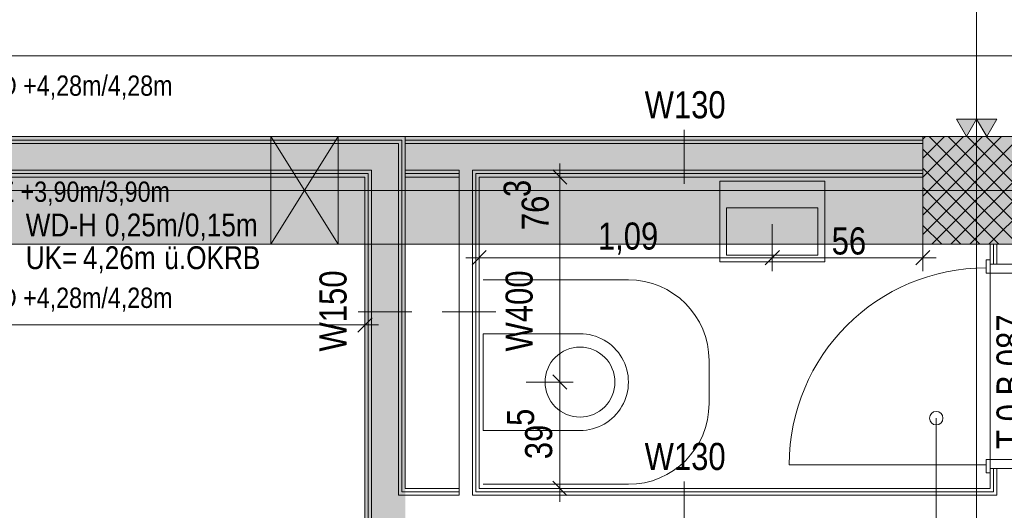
# Model space of a CAD drawing. Extents: x -720 to 300, y 62 to 1162.
# Tile 102 of 256: x -376 to -303, y 842 to 878. Entities that reach past the tile are written whole.
import ezdxf
from ezdxf.lldxf.tags import DXFTag

# ---------------------------------------------------------------- set-up
doc = ezdxf.new("R2010")
doc.units = 0
doc.layers.get('0').update_dxf_attribs({"lineweight": 13})
for name, color, linetype, lineweight, true_color in [('00 -Bauelemente -Dämmung innen', 7, 'Continuous', 9, 0xff7fe6), ('00 -Bauelemente -Gipskarton', 7, 'Continuous', 9, 0xff7fe6), ('00_Beschriftung UZ', 3, 'Continuous', 35, 0x00ff00), ('30 -33 Aussenwände- 3 Aussenstützen', 7, 'Continuous', 50, 0x0000dd), ('30 -34 Innenwände- 11 Durchbruch', 4, 'Continuous', 9, 0x00ffff), ('30 -34 Innenwände- 2 nichttragend', 7, 'Continuous', 18, 0xff7fe6), ('30 -34 Innenwände- 4 Türen_Fenster', 7, 'Continuous', 15, 0x9955ff), ('30 -35 Decken- 1 Konstruktion-Träger- Stahlbeton', 7, 'Continuous', 13, 0x33aa00), ('40 -41 Abwasser_Wasser_Gas- 1 Abwasser + sanitäre Anlagen', 7, 'Continuous', 9, 0xff6633), ('60 -61 Ausstattung -1 Möbel -verdeckt', 9, 'fein_strichliert-A06G93UC8I', 13, 0x808080), ('70 -72 Beschriftung- 2 Beschriftung Bauteile', 7, 'Continuous', 9, 0x9999ff), ('70 -75 Raumstempel-2 Verweislinie', 7, 'Continuous', 9, 0xff6600), ('70 -76 Bemaßung- 2 Allgemein', 9, 'Continuous', 5, 0x808080), ('iwb_Schraffur_F90_feuerbestaendig', 1, 'Continuous', 13, 0xff0000), ('iwb_Schraffur_Unterzug', 7, 'Continuous', 5, 0xffffcc)]:
    doc.layers.add(name, color=color, linetype=linetype, lineweight=lineweight, true_color=true_color)
for name, color, linetype, lineweight in [('70 -71 Achsen- 1 Gebäudeachsen', 7, 'STRICHPUNKT2-A06G93UB8I', 18), ('70 -75 Raumstempel- 3 Wandstempel', 7, 'Continuous', 50), ('Keine', 7, 'Continuous', 9)]:
    doc.layers.add(name, color=color, linetype=linetype, lineweight=lineweight)
doc.styles.get("Standard").update_dxf_attribs({"font": 'ARIALN.TTF'})
tags = doc.linetypes.add('fein_strichliert-A06G93UC8I', pattern=[4, 1, -2, 1]).pattern_tags.tags
tags[8:9] = [DXFTag(74, 4), DXFTag(75, 0), DXFTag(340, '0'), DXFTag(46, 0.0), DXFTag(50, 0.0), DXFTag(44, 0.0), DXFTag(45, 0.0)]
tags[6:7] = [DXFTag(74, 4), DXFTag(75, 0), DXFTag(340, '0'), DXFTag(46, 0.0), DXFTag(50, 0.0), DXFTag(44, 0.0), DXFTag(45, 0.0)]
tags[4:5] = [DXFTag(74, 4), DXFTag(75, 0), DXFTag(340, '0'), DXFTag(46, 0.0), DXFTag(50, 0.0), DXFTag(44, 0.0), DXFTag(45, 0.0)]
tags = doc.linetypes.add('STRICHPUNKT2-A06G93UB8I', pattern=[12.7, 6.35, -3.175, 0, -3.175]).pattern_tags.tags
tags[10:11] = [DXFTag(74, 4), DXFTag(75, 0), DXFTag(340, '0'), DXFTag(46, 0.0), DXFTag(50, 0.0), DXFTag(44, 0.0), DXFTag(45, 0.0)]
tags[8:9] = [DXFTag(74, 4), DXFTag(75, 0), DXFTag(340, '0'), DXFTag(46, 0.0), DXFTag(50, 0.0), DXFTag(44, 0.0), DXFTag(45, 0.0)]
tags[6:7] = [DXFTag(74, 4), DXFTag(75, 0), DXFTag(340, '0'), DXFTag(46, 0.0), DXFTag(50, 0.0), DXFTag(44, 0.0), DXFTag(45, 0.0)]
tags[4:5] = [DXFTag(74, 4), DXFTag(75, 0), DXFTag(340, '0'), DXFTag(46, 0.0), DXFTag(50, 0.0), DXFTag(44, 0.0), DXFTag(45, 0.0)]

# ---------------------------------------------------------------- blocks, each defined once
blk = doc.blocks.new('Referenz-A06G93UD8I')
at = {"layer": '00 -Bauelemente -Dämmung innen', "color": 0, "linetype": 'Continuous', "lineweight": -2, "ltscale": 0.13}
for p, q in [((-347.853, 868.912), (-452.853, 868.912)), ((-347.853, 842.762), (-347.853, 868.912)), ((-308.853, 868.912), (-347.353, 868.912)), ((-349.853, 866.912), (-452.853, 866.912)), ((-349.853, 777.412), (-349.853, 866.912)), ((-343.353, 866.912), (-347.353, 866.912)), ((-343.353, 866.412), (-343.353, 866.912)), ((-343.353, 843.262), (-343.353, 866.412)), ((-308.853, 866.912), (-342.353, 866.912)), ((-342.353, 842.762), (-342.353, 866.912)), ((-303.353, 859.937), (-303.353, 861.412)), ((-303.353, 842.762), (-303.353, 844.737)), ((-343.353, 842.762), (-343.353, 843.262)), ((-347.853, 842.762), (-343.353, 842.762)), ((-342.353, 842.762), (-303.353, 842.762))]:
    blk.add_line(p, q, dxfattribs=at)
at = {"layer": '00 -Bauelemente -Gipskarton', "color": 0, "linetype": 'Continuous', "lineweight": -2, "ltscale": 0.13}
for p, q in [((-347.353, 869.412), (-452.853, 869.412)), ((-347.353, 843.262), (-347.353, 869.412)), ((-308.853, 869.412), (-347.353, 869.412)), ((-347.603, 869.162), (-452.853, 869.162)), ((-347.853, 868.912), (-452.853, 868.912)), ((-347.853, 842.762), (-347.853, 868.912)), ((-347.603, 843.012), (-347.603, 869.162)), ((-308.853, 869.162), (-347.353, 869.162)), ((-308.853, 868.912), (-347.353, 868.912)), ((-349.853, 866.912), (-452.853, 866.912)), ((-350.103, 866.662), (-452.853, 866.662)), ((-350.353, 866.412), (-452.853, 866.412)), ((-350.353, 777.412), (-350.353, 866.412)), ((-350.103, 777.412), (-350.103, 866.662)), ((-349.853, 777.412), (-349.853, 866.912)), ((-343.353, 866.912), (-347.353, 866.912)), ((-343.353, 866.662), (-347.353, 866.662)), ((-343.353, 866.412), (-347.353, 866.412)), ((-342.353, 842.762), (-342.353, 866.912)), ((-308.853, 866.912), (-342.353, 866.912)), ((-308.853, 866.662), (-342.103, 866.662)), ((-342.103, 843.012), (-342.103, 866.662)), ((-341.853, 843.262), (-341.853, 866.412)), ((-308.853, 866.412), (-341.853, 866.412)), ((-303.853, 859.937), (-303.853, 861.412)), ((-303.603, 859.937), (-303.603, 861.412)), ((-303.353, 859.937), (-303.353, 861.412)), ((-303.853, 843.262), (-303.853, 844.737)), ((-303.603, 843.012), (-303.603, 844.737)), ((-303.353, 842.762), (-303.353, 844.737)), ((-347.603, 843.012), (-343.353, 843.012)), ((-347.353, 843.262), (-343.353, 843.262)), ((-342.103, 843.012), (-303.603, 843.012)), ((-341.853, 843.262), (-303.853, 843.262)), ((-347.853, 842.762), (-343.353, 842.762)), ((-342.353, 842.762), (-303.353, 842.762))]:
    blk.add_line(p, q, dxfattribs=at)
at = {"layer": '30 -33 Aussenwände- 3 Aussenstützen', "color": 0, "lineweight": -2}
for p, q in [((-308.853, 869.22), (-308.661, 869.412)), ((-308.853, 867.806), (-307.247, 869.412)), ((-308.853, 866.392), (-305.833, 869.412)), ((-308.853, 864.978), (-304.419, 869.412)), ((-308.853, 863.564), (-303.005, 869.412)), ((-308.853, 862.149), (-301.59, 869.412)), ((-308.38, 869.412), (-300.853, 861.885)), ((-306.966, 869.412), (-300.853, 863.3)), ((-305.551, 869.412), (-300.853, 864.714)), ((-304.137, 869.412), (-300.853, 866.128)), ((-308.176, 861.412), (-300.853, 868.735)), ((-308.853, 868.471), (-301.794, 861.412)), ((-306.762, 861.412), (-300.853, 867.321)), ((-308.853, 867.057), (-303.208, 861.412)), ((-304.853, 866.412), (-304.853, 864.412)), ((-305.348, 861.412), (-300.853, 865.907)), ((-308.853, 865.643), (-304.622, 861.412)), ((-305.853, 865.412), (-303.853, 865.412)), ((-308.853, 864.228), (-306.037, 861.412)), ((-303.933, 861.412), (-300.853, 864.493)), ((-308.853, 862.814), (-307.451, 861.412))]:
    blk.add_line(p, q, dxfattribs=at)
at = {"layer": '30 -33 Aussenwände- 3 Aussenstützen', "color": 0, "linetype": 'Continuous', "lineweight": -2, "ltscale": 0.13}
for p, q in [((-300.853, 869.412), (-308.853, 869.412)), ((-308.853, 869.412), (-308.853, 861.412)), ((-308.853, 861.412), (-300.853, 861.412))]:
    blk.add_line(p, q, dxfattribs=at)
at = {"layer": '30 -34 Innenwände- 11 Durchbruch', "color": 0, "linetype": 'Continuous', "lineweight": -2, "ltscale": 0.13}
for p, q in [((-357.353, 861.412), (-357.353, 869.412)), ((-357.353, 869.412), (-352.353, 861.412)), ((-352.353, 869.412), (-357.353, 861.412)), ((-357.353, 869.412), (-352.353, 869.412)), ((-352.353, 869.412), (-357.353, 861.412)), ((-352.353, 861.412), (-357.353, 869.412)), ((-352.353, 861.412), (-352.353, 869.412)), ((-357.353, 861.412), (-352.353, 861.412))]:
    blk.add_line(p, q, dxfattribs=at)
at = {"layer": '30 -34 Innenwände- 11 Durchbruch', "color": 0, "lineweight": -2}
for points in [[(-357.353, 861.412), (-357.353, 869.412), (-354.853, 865.412)], [(-352.353, 861.412), (-354.853, 865.412), (-352.353, 869.412)]]:
    blk.add_solid(points, dxfattribs=at)
at = {"layer": '30 -34 Innenwände- 2 nichttragend', "color": 0, "linetype": 'Continuous', "lineweight": -2, "ltscale": 0.13}
for p, q in [((-347.353, 869.412), (-452.853, 869.412)), ((-308.853, 869.412), (-347.353, 869.412)), ((-347.353, 843.262), (-347.353, 869.412)), ((-308.853, 869.412), (-308.853, 866.412)), ((-350.353, 866.412), (-452.853, 866.412)), ((-350.353, 777.412), (-350.353, 866.412)), ((-343.353, 866.412), (-347.353, 866.412)), ((-343.353, 843.262), (-343.353, 866.412)), ((-308.853, 866.412), (-341.853, 866.412)), ((-341.853, 843.262), (-341.853, 866.412)), ((-300.853, 861.412), (-303.853, 861.412)), ((-303.853, 859.937), (-303.853, 861.412)), ((-303.853, 859.937), (-303.853, 860.257)), ((-303.853, 843.262), (-303.853, 844.737)), ((-303.853, 844.737), (-303.853, 844.417)), ((-347.353, 843.262), (-343.353, 843.262)), ((-341.853, 843.262), (-303.853, 843.262))]:
    blk.add_line(p, q, dxfattribs=at)
at = {"layer": '30 -34 Innenwände- 4 Türen_Fenster', "color": 0, "linetype": 'Continuous', "lineweight": -2, "ltscale": 0.13}
for p, q in [((-304.153, 859.657), (-304.153, 860.257)), ((-304.153, 860.257), (-303.853, 860.257)), ((-303.853, 860.257), (-303.853, 859.937)), ((-303.853, 859.937), (-300.853, 859.937)), ((-304.153, 859.257), (-304.153, 859.657)), ((-300.553, 859.257), (-304.153, 859.257)), ((-300.553, 845.417), (-304.153, 845.417)), ((-304.153, 845.417), (-304.153, 845.017)), ((-304.153, 845.017), (-304.153, 844.417)), ((-303.853, 844.417), (-303.853, 844.737)), ((-303.853, 844.737), (-300.853, 844.737)), ((-304.153, 844.417), (-303.853, 844.417))]:
    blk.add_line(p, q, dxfattribs=at)
at = {"layer": '30 -34 Innenwände- 4 Türen_Fenster', "color": 0, "linetype": 'fein_strichliert-A06G93UC8I', "lineweight": -2, "ltscale": 0.13}
for p, q in [((-303.853, 844.737), (-303.853, 859.937)), ((-304.153, 845.017), (-318.793, 845.017))]:
    blk.add_line(p, q, dxfattribs=at)
blk.add_ellipse((-304.153, 845.017), major_axis=(0, 14.64), ratio=1, start_param=0, end_param=1.570796, dxfattribs=at)
at = {"layer": '30 -35 Decken- 1 Konstruktion-Träger- Stahlbeton', "color": 0, "linetype": 'fein_strichliert-A06G93UC8I', "lineweight": -2, "ltscale": 0.13}
for p, q in [((-611.353, 869.412), (76.456, 869.412)), ((-611.353, 861.412), (76.456, 861.412))]:
    blk.add_line(p, q, dxfattribs=at)
at = {"layer": '40 -41 Abwasser_Wasser_Gas- 1 Abwasser + sanitäre Anlagen', "color": 0, "linetype": 'Continuous', "lineweight": -2, "ltscale": 0.13}
for p, q in [((-323.953, 860.112), (-323.953, 866.112)), ((-323.953, 866.112), (-316.153, 866.112)), ((-316.153, 866.112), (-316.153, 860.112)), ((-323.453, 860.612), (-323.453, 864.112)), ((-323.453, 864.112), (-316.653, 864.112)), ((-316.653, 864.112), (-316.653, 860.612)), ((-316.653, 860.612), (-323.453, 860.612)), ((-316.153, 860.112), (-323.953, 860.112)), ((-341.553, 854.762), (-341.553, 847.562)), ((-334.353, 854.762), (-341.553, 854.762)), ((-336.002, 853.172), (-335.797, 853.324)), ((-335.797, 853.324), (-335.579, 853.455)), ((-335.579, 853.455), (-335.348, 853.564)), ((-335.348, 853.564), (-335.108, 853.65)), ((-335.108, 853.65), (-334.86, 853.712)), ((-334.86, 853.712), (-334.608, 853.75)), ((-334.608, 853.75), (-334.353, 853.762)), ((-334.353, 853.762), (-334.098, 853.75)), ((-334.098, 853.75), (-333.846, 853.712)), ((-333.846, 853.712), (-333.598, 853.65)), ((-333.598, 853.65), (-333.358, 853.564)), ((-333.358, 853.564), (-333.127, 853.455)), ((-333.127, 853.455), (-332.908, 853.324)), ((-332.908, 853.324), (-332.704, 853.172)), ((-336.646, 852.388), (-336.515, 852.607)), ((-336.515, 852.607), (-336.363, 852.812)), ((-336.363, 852.812), (-336.191, 853.001)), ((-336.191, 853.001), (-336.002, 853.172)), ((-332.704, 853.172), (-332.514, 853.001)), ((-332.514, 853.001), (-332.343, 852.812)), ((-332.343, 852.812), (-332.191, 852.607)), ((-332.191, 852.607), (-332.06, 852.388)), ((-336.903, 851.669), (-336.841, 851.917)), ((-336.841, 851.917), (-336.755, 852.157)), ((-336.755, 852.157), (-336.646, 852.388)), ((-332.06, 852.388), (-331.951, 852.157)), ((-331.951, 852.157), (-331.865, 851.917)), ((-331.865, 851.917), (-331.803, 851.669)), ((-336.953, 851.162), (-336.94, 851.417)), ((-336.94, 850.907), (-336.953, 851.162)), ((-336.94, 851.417), (-336.903, 851.669)), ((-331.803, 851.669), (-331.765, 851.417)), ((-331.765, 851.417), (-331.753, 851.162)), ((-331.753, 851.162), (-331.765, 850.907)), ((-336.903, 850.655), (-336.94, 850.907)), ((-336.841, 850.407), (-336.903, 850.655)), ((-336.755, 850.167), (-336.841, 850.407)), ((-331.865, 850.407), (-331.951, 850.167)), ((-331.803, 850.655), (-331.865, 850.407)), ((-331.765, 850.907), (-331.803, 850.655)), ((-336.646, 849.936), (-336.755, 850.167)), ((-336.515, 849.718), (-336.646, 849.936)), ((-336.363, 849.513), (-336.515, 849.718)), ((-332.191, 849.718), (-332.343, 849.513)), ((-332.06, 849.936), (-332.191, 849.718)), ((-331.951, 850.167), (-332.06, 849.936)), ((-336.191, 849.324), (-336.363, 849.513)), ((-336.002, 849.152), (-336.191, 849.324)), ((-335.797, 849), (-336.002, 849.152)), ((-335.579, 848.869), (-335.797, 849)), ((-335.348, 848.76), (-335.579, 848.869)), ((-333.127, 848.869), (-333.358, 848.76)), ((-332.908, 849), (-333.127, 848.869)), ((-332.704, 849.152), (-332.908, 849)), ((-332.514, 849.324), (-332.704, 849.152)), ((-332.343, 849.513), (-332.514, 849.324)), ((-335.108, 848.674), (-335.348, 848.76)), ((-334.86, 848.612), (-335.108, 848.674)), ((-334.608, 848.575), (-334.86, 848.612)), ((-334.353, 848.562), (-334.608, 848.575)), ((-334.098, 848.575), (-334.353, 848.562)), ((-333.846, 848.612), (-334.098, 848.575)), ((-333.598, 848.674), (-333.846, 848.612)), ((-333.358, 848.76), (-333.598, 848.674)), ((-341.553, 847.562), (-334.353, 847.562))]:
    blk.add_line(p, q, dxfattribs=at)
blk.add_ellipse((-334.353, 851.162), major_axis=(0, -3.6), ratio=1, start_param=0, end_param=3.141593, dxfattribs=at)
at = {"layer": '60 -61 Ausstattung -1 Möbel -verdeckt', "color": 0, "linetype": 'fein_strichliert-A06G93UC8I', "lineweight": -2, "ltscale": 0.13}
for p, q in [((-341.553, 858.762), (-330.753, 858.762)), ((-324.753, 852.762), (-324.753, 849.562)), ((-330.753, 843.562), (-341.553, 843.562))]:
    blk.add_line(p, q, dxfattribs=at)
for centre, major_axis in [((-330.753, 852.762), (6, 0)), ((-330.753, 849.562), (0, -6))]:
    blk.add_ellipse(centre, major_axis=major_axis, ratio=1, start_param=0, end_param=1.570796, dxfattribs=at)
at = {"layer": '70 -71 Achsen- 1 Gebäudeachsen', "color": 0, "linetype": 'STRICHPUNKT2-A06G93UB8I', "lineweight": -2, "ltscale": 0.13}
for p, q in [((-304.853, 1084.852), (-304.853, 85.412)), ((-682.362, 865.412), (76.456, 865.412))]:
    blk.add_line(p, q, dxfattribs=at)
at = {"layer": '70 -72 Beschriftung- 2 Beschriftung Bauteile', "color": 0, "lineweight": -2}
for p, q in [((-305.603, 869.412), (-306.353, 870.711)), ((-306.353, 870.711), (-304.853, 870.711)), ((-304.853, 870.711), (-305.603, 869.412)), ((-304.103, 869.412), (-304.853, 870.711)), ((-304.853, 870.711), (-303.353, 870.711)), ((-303.353, 870.711), (-304.103, 869.412))]:
    blk.add_line(p, q, dxfattribs=at)
for points in [[(-305.603, 869.412), (-306.353, 870.711), (-305.603, 870.711)], [(-305.603, 869.412), (-305.603, 870.711), (-304.853, 870.711)], [(-304.103, 869.412), (-304.853, 870.711), (-304.103, 870.711)], [(-304.103, 869.412), (-304.103, 870.711), (-303.353, 870.711)]]:
    blk.add_solid(points, dxfattribs=at)
at = {"layer": '70 -75 Raumstempel- 3 Wandstempel', "color": 0, "linetype": 'Continuous', "lineweight": -2, "ltscale": 0.13}
for p, q in [((-326.603, 869.912), (-326.603, 865.912)), ((-350.853, 856.38), (-346.853, 856.38)), ((-340.603, 856.38), (-344.603, 856.38)), ((-326.603, 843.762), (-326.603, 839.762))]:
    blk.add_line(p, q, dxfattribs=at)
at = {"layer": '70 -75 Raumstempel-2 Verweislinie', "color": 0, "linetype": 'Continuous', "lineweight": -2, "ltscale": 0.13}
blk.add_line((-307.854, 848.481), (-307.854, 752.912), dxfattribs=at)
at = {"layer": '70 -75 Raumstempel-2 Verweislinie', "color": 0, "linetype": 'ByBlock', "lineweight": -2, "ltscale": 0.13}
blk.add_circle((-307.854, 848.481), 0.5, dxfattribs=at)
at = {"layer": '70 -76 Bemaßung- 2 Allgemein', "color": 0, "linetype": 'Continuous', "lineweight": -2, "ltscale": 0.13}
for p, q in [((-301.913, 875.412), (-550.693, 875.412)), ((-335.853, 867.412), (-335.853, 865.352)), ((-338.353, 866.412), (-334.853, 866.412)), ((-336.384, 866.943), (-335.322, 865.882)), ((-335.853, 852.223), (-335.853, 865.352)), ((-341.853, 862.912), (-341.853, 859.412)), ((-320.053, 862.912), (-320.053, 859.412)), ((-320.053, 862.912), (-320.053, 859.412)), ((-308.853, 862.912), (-308.853, 859.412)), ((-342.384, 859.882), (-341.322, 860.943)), ((-320.584, 859.882), (-319.522, 860.943)), ((-319.522, 860.943), (-320.584, 859.882)), ((-308.322, 860.943), (-309.384, 859.882)), ((-342.853, 860.412), (-340.793, 860.412)), ((-321.113, 860.412), (-340.793, 860.412)), ((-319.053, 860.412), (-321.113, 860.412)), ((-321.053, 860.412), (-318.993, 860.412)), ((-309.913, 860.412), (-318.993, 860.412)), ((-307.853, 860.412), (-309.913, 860.412)), ((-350.353, 857.912), (-350.353, 854.412)), ((-349.822, 855.943), (-350.884, 854.882)), ((-351.413, 855.412), (-451.793, 855.412)), ((-349.353, 855.412), (-351.413, 855.412)), ((-335.853, 850.162), (-335.853, 852.223)), ((-335.853, 852.162), (-335.853, 850.102)), ((-338.353, 851.162), (-334.853, 851.162)), ((-338.353, 851.162), (-334.853, 851.162)), ((-336.384, 851.693), (-335.322, 850.632)), ((-335.322, 850.632), (-336.384, 851.693)), ((-335.853, 844.323), (-335.853, 850.102)), ((-335.322, 842.732), (-336.384, 843.793)), ((-335.853, 842.262), (-335.853, 844.323)), ((-338.353, 843.262), (-334.853, 843.262))]:
    blk.add_line(p, q, dxfattribs=at)
at = {"layer": '00_Beschriftung UZ', "color": 0, "linetype": 'ByBlock', "lineweight": -2, "ltscale": 0.13, "char_height": 1.51033, "attachment_point": 1}
for s, insert in [('{\\fArial Narrow;UK RD +4,28m/4,28m}', (-381.634, 873.962)), ('{\\fArial Narrow;UK UZ +3,90m/3,90m}', (-381.635, 866.075)), ('{\\fArial Narrow;UK RD +4,28m/4,28m}', (-381.634, 858.187))]:
    blk.add_mtext(s, dxfattribs=dict(at, insert=insert))
at = {"layer": '30 -34 Innenwände- 11 Durchbruch', "color": 0, "linetype": 'Continuous', "lineweight": -2, "ltscale": 0.13, "char_height": 1.7, "attachment_point": 1}
for s, insert in [('{\\fArial Narrow;WD-H}', (-375.582, 863.695)), ('{\\fArial Narrow;0,25m/0,15m}', (-369.695, 863.695)), ('{\\fArial Narrow;4,26m}', (-371.329, 861.26)), ('{\\fArial Narrow;ü.OKRB}', (-365.273, 861.26)), ('{\\fArial Narrow;UK=}', (-375.582, 861.26))]:
    blk.add_mtext(s, dxfattribs=dict(at, insert=insert))
at = {"layer": '70 -75 Raumstempel- 3 Wandstempel', "color": 0, "linetype": 'Continuous', "lineweight": -2, "ltscale": 0.13, "char_height": 2.01377, "attachment_point": 1}
for insert in [(-329.545, 872.791), (-329.545, 846.641)]:
    blk.add_mtext('{\\fArial Narrow;W130}', dxfattribs=dict(at, insert=insert))
at = {"layer": '70 -75 Raumstempel- 3 Wandstempel', "color": 0, "linetype": 'Continuous', "lineweight": -2, "ltscale": 0.13, "char_height": 2.01377, "attachment_point": 1, "rotation": 90}
for s, insert in [('{\\fArial Narrow;W150}', (-353.732, 853.438)), ('{\\fArial Narrow;W400}', (-339.891, 853.438))]:
    blk.add_mtext(s, dxfattribs=dict(at, insert=insert))
at = {"layer": '70 -76 Bemaßung- 2 Allgemein', "color": 0, "linetype": 'Continuous', "lineweight": -2, "ltscale": 0.13, "char_height": 2.01377, "attachment_point": 1, "rotation": 90}
for s, insert in [('{\\fArial Narrow;3}', (-340.038, 864.923)), ('{\\fArial Narrow;76}', (-338.695, 862.461)), ('{\\fArial Narrow;5}', (-339.781, 847.902)), ('{\\fArial Narrow;39}', (-338.439, 845.429))]:
    blk.add_mtext(s, dxfattribs=dict(at, insert=insert))
at = {"layer": '70 -76 Bemaßung- 2 Allgemein', "color": 0, "linetype": 'Continuous', "lineweight": -2, "ltscale": 0.13, "char_height": 2.01377, "attachment_point": 1}
for s, insert in [('{\\fArial Narrow;1,09}', (-333.023, 863.028)), ('{\\fArial Narrow;56}', (-315.635, 862.663))]:
    blk.add_mtext(s, dxfattribs=dict(at, insert=insert))
at = {"layer": 'Keine', "color": 0, "linetype": 'Continuous', "lineweight": -2, "ltscale": 0.13, "insert": (-303.374, 846.19), "char_height": 2.01377, "attachment_point": 1, "rotation": 90}
blk.add_mtext('{\\fArial Narrow;T.0.B.087}', dxfattribs=at)
blk = doc.blocks.new('Referenz-A06G93UF8I')
at = {"layer": 'iwb_Schraffur_F90_feuerbestaendig', "linetype": 'Continuous', "ltscale": 0.13}
blk.add_hatch(color=256, dxfattribs=at).paths.add_polyline_path([(-566.802, 777.412), (-551.677, 777.412), (-551.677, 869.412), (-347.352, 869.412), (-347.352, 777.412), (-295.152, 777.412), (-295.152, 772.412), (-350.352, 772.412), (-350.352, 866.412), (-548.677, 866.412), (-548.677, 772.412), (-566.802, 772.412)])
at = {"layer": 'iwb_Schraffur_Unterzug', "linetype": 'Continuous', "ltscale": 0.13}
for points in [[(-606.352, 865.412), (-606.352, 869.412), (76.456, 869.412)], [(-606.352, 865.412), (76.456, 869.412), (76.456, 867.658)], [(-606.352, 865.412), (76.456, 867.658), (76.456, 863.166)], [(-606.352, 865.412), (76.456, 863.166), (76.456, 861.412)], [(-606.352, 865.412), (76.456, 861.412), (-606.352, 861.412)]]:
    blk.add_solid(points, dxfattribs=at)

msp = doc.modelspace()

# ---------------------------------------------------------------- block references
at = {"color": 8, "lineweight": 13, "ltscale": 0.13, "true_color": 0x808080}
msp.add_blockref('Referenz-A06G93UD8I', (0, 0), dxfattribs=at)
at = {"color": 8, "lineweight": 25, "ltscale": 0.25, "true_color": 0x808080}
msp.add_blockref('Referenz-A06G93UF8I', (0, 0), dxfattribs=at)

doc.saveas('drawing.dxf')
